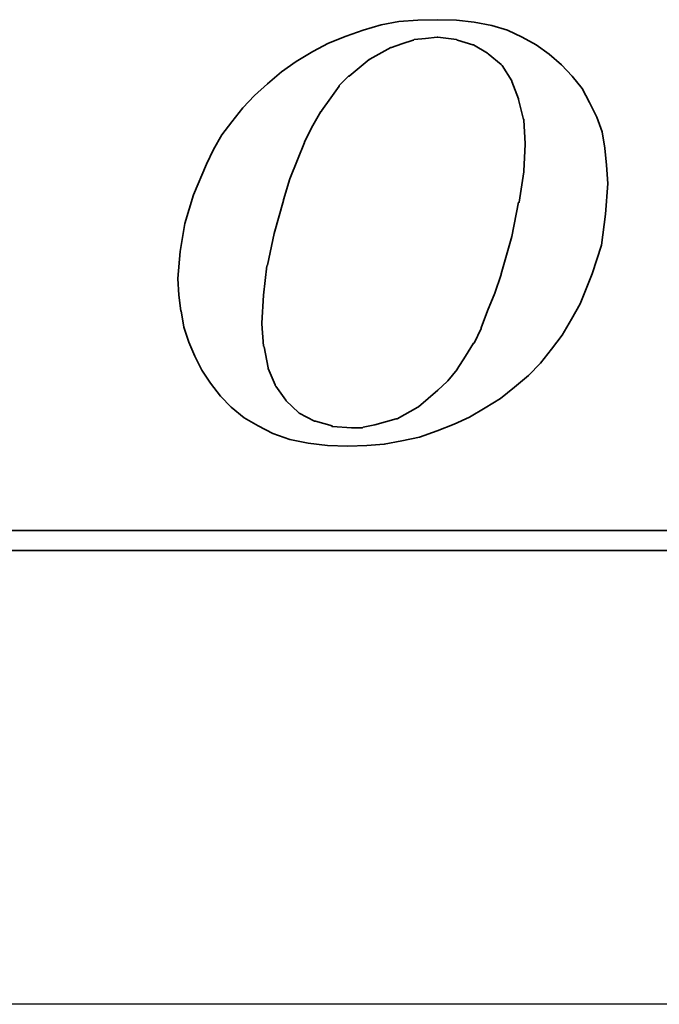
# Model space of a CAD drawing. Extents: x -237 to 233, y 63 to 161.
# Tile 36 of 49: x 198.91 to 202.25, y 107.45 to 112.58. Entities that reach past the tile are written whole.
import ezdxf

# ---------------------------------------------------------------- set-up
doc = ezdxf.new("R2010")
doc.units = 0
doc.header["$MEASUREMENT"] = 0
doc.linetypes.add('CENTER', pattern=[2, 1.25, -0.25, 0.25, -0.25])
for name, color, linetype in [('CL', 1, 'CENTER'), ('DIM', 4, 'CONTINUOUS'), ('layer 1', 7, 'CONTINUOUS')]:
    doc.layers.add(name, color=color, linetype=linetype)

# ---------------------------------------------------------------- blocks, each defined once
blk = doc.blocks.new('TBI MOTION logo(完整正式版)')
at = {"layer": 'layer 1', "color": 22, "lineweight": 35}
for points, knots in [([(-11.34375, -6.98375), (-11.34375, -6.98375), (-10.91375, -7.43875), (-10.91375, -7.43875), (-10.91375, -7.43875), (-10.91375, -7.43875), (-10.38625, -7.87125), (-10.38625, -7.87125), (-10.38625, -7.87125), (-10.38625, -7.87125), (-9.81125, -8.20375), (-9.81125, -8.20375), (-9.81125, -8.20375), (-9.81125, -8.20375), (-9.21125, -8.51875), (-9.21125, -8.51875), (-9.21125, -8.51875), (-9.21125, -8.51875), (-8.51625, -8.75875), (-8.51625, -8.75875), (-8.51625, -8.75875), (-8.51625, -8.75875), (-7.77125, -8.90375), (-7.77125, -8.90375), (-7.77125, -8.90375), (-7.77125, -8.90375), (-6.97875, -8.99875), (-6.97875, -8.99875), (-6.97875, -8.99875), (-6.97875, -8.99875), (-6.14125, -9.02375), (-6.14125, -9.02375), (-6.14125, -9.02375), (-6.14125, -9.02375), (-5.37125, -8.99875), (-5.37125, -8.99875), (-5.37125, -8.99875), (-5.37125, -8.99875), (-4.65375, -8.94875), (-4.65375, -8.94875), (-4.65375, -8.94875), (-4.65375, -8.94875), (-3.93375, -8.80625), (-3.93375, -8.80625), (-3.93375, -8.80625), (-3.93375, -8.80625), (-3.21375, -8.66375), (-3.21375, -8.66375), (-3.21375, -8.66375), (-3.21375, -8.66375), (-2.49375, -8.39875), (-2.49375, -8.39875), (-2.49375, -8.39875), (-2.49375, -8.39875), (-1.79875, -8.13375), (-1.79875, -8.13375), (-1.79875, -8.13375), (-1.79875, -8.13375), (-1.17375, -7.84375), (-1.17375, -7.84375), (-1.17375, -7.84375), (-1.17375, -7.84375), (-0.52375, -7.46375), (-0.52375, -7.46375), (-0.52375, -7.46375), (-0.52375, -7.46375), (0.10124, -7.07875), (0.10124, -7.07875), (0.10124, -7.07875), (0.10124, -7.07875), (0.67625, -6.62375), (0.67625, -6.62375), (0.67625, -6.62375), (0.67625, -6.62375), (1.24874, -6.14375), (1.24874, -6.14375), (1.24874, -6.14375), (1.24874, -6.14375), (1.72874, -5.64125), (1.72874, -5.64125), (1.72874, -5.64125), (1.72874, -5.64125), (2.18624, -5.06375), (2.18624, -5.06375), (2.18624, -5.06375), (2.18624, -5.06375), (2.61625, -4.48874), (2.61625, -4.48874), (2.61625, -4.48874), (2.61625, -4.48874), (3.00125, -3.83874), (3.00125, -3.83874), (3.00125, -3.83874), (3.00125, -3.83874), (3.36124, -3.21374), (3.36124, -3.21374), (3.36124, -3.21374), (3.36124, -3.21374), (3.84374, -1.99125), (3.84374, -1.99125), (3.84374, -1.99125), (3.84374, -1.99125), (4.22625, -0.81875), (4.22625, -0.81875), (4.22625, -0.81875), (4.22625, -0.81875), (4.39125, 0.45624), (4.39125, 0.45624), (4.39125, 0.45624), (4.39125, 0.45624), (4.48874, 1.70124), (4.48874, 1.70124), (4.48874, 1.70124), (4.48874, 1.70124), (4.43874, 2.44625), (4.43874, 2.44625), (4.43874, 2.44625), (4.43874, 2.44625), (4.36874, 3.14125), (4.36874, 3.14125), (4.36874, 3.14125), (4.36874, 3.14125), (4.25125, 3.81125), (4.25125, 3.81125), (4.25125, 3.81125), (4.25125, 3.81125), (4.03124, 4.41125), (4.03124, 4.41125), (4.03124, 4.41125), (4.03124, 4.41125), (3.74374, 5.01125), (3.74374, 5.01125), (3.74374, 5.01125), (3.74374, 5.01125), (3.43124, 5.58875), (3.43124, 5.58875), (3.43124, 5.58875), (3.43124, 5.58875), (3.02625, 6.09125), (3.02625, 6.09125), (3.02625, 6.09125), (3.02625, 6.09125), (2.59374, 6.54875), (2.59374, 6.54875), (2.59374, 6.54875), (2.59374, 6.54875), (2.09124, 6.98125), (2.09124, 6.98125), (2.09124, 6.98125), (2.09124, 6.98125), (1.56124, 7.36625), (1.56124, 7.36625), (1.56124, 7.36625), (1.56124, 7.36625), (0.98624, 7.67625), (0.98624, 7.67625), (0.98624, 7.67625), (0.98624, 7.67625), (0.38624, 7.96375), (0.38624, 7.96375), (0.38624, 7.96375), (0.38624, 7.96375), (-0.25875, 8.15625), (-0.25875, 8.15625), (-0.25875, 8.15625), (-0.25875, 8.15625), (-0.98125, 8.30125), (-0.98125, 8.30125), (-0.98125, 8.30125), (-0.98125, 8.30125), (-1.70124, 8.37125), (-1.70124, 8.37125), (-1.70124, 8.37125), (-1.70124, 8.37125), (-2.49375, 8.39624), (-2.49375, 8.39624), (-2.49375, 8.39624), (-2.49375, 8.39624), (-3.28625, 8.37125), (-3.28625, 8.37125), (-3.28625, 8.37125), (-3.28625, 8.37125), (-4.05125, 8.32125), (-4.05125, 8.32125), (-4.05125, 8.32125), (-4.05125, 8.32125), (-4.77375, 8.18125), (-4.77375, 8.18125), (-4.77375, 8.18125), (-4.77375, 8.18125), (-5.51625, 7.96375), (-5.51625, 7.96375), (-5.51625, 7.96375), (-5.51625, 7.96375), (-6.21125, 7.72625), (-6.21125, 7.72625), (-6.21125, 7.72625), (-6.21125, 7.72625), (-6.92875, 7.43625), (-6.92875, 7.43625), (-6.92875, 7.43625), (-6.92875, 7.43625), (-7.57875, 7.10125), (-7.57875, 7.10125), (-7.57875, 7.10125), (-7.57875, 7.10125), (-8.24875, 6.69125), (-8.24875, 6.69125), (-8.24875, 6.69125), (-8.24875, 6.69125), (-8.84875, 6.26125), (-8.84875, 6.26125), (-8.84875, 6.26125), (-8.84875, 6.26125), (-9.42625, 5.78125), (-9.42625, 5.78125), (-9.42625, 5.78125), (-9.42625, 5.78125), (-9.95375, 5.30125), (-9.95375, 5.30125), (-9.95375, 5.30125), (-9.95375, 5.30125), (-10.43375, 4.79624), (-10.43375, 4.79624), (-10.43375, 4.79624), (-10.43375, 4.79624), (-10.88875, 4.22125), (-10.88875, 4.22125), (-10.88875, 4.22125), (-10.88875, 4.22125), (-11.29875, 3.69375), (-11.29875, 3.69375), (-11.29875, 3.69375), (-11.29875, 3.69375), (-11.63375, 3.09125), (-11.63375, 3.09125), (-11.63375, 3.09125), (-11.63375, 3.09125), (-11.91875, 2.49625), (-11.91875, 2.49625), (-11.91875, 2.49625), (-11.91875, 2.49625), (-12.44875, 1.24625), (-12.44875, 1.24625), (-12.44875, 1.24625), (-12.44875, 1.24625), (-12.80875, 0.06874), (-12.80875, 0.06874), (-12.80875, 0.06874), (-12.80875, 0.06874), (-12.99875, -1.07875), (-12.99875, -1.07875), (-12.99875, -1.07875), (-12.99875, -1.07875), (-13.09375, -2.18375), (-13.09375, -2.18375), (-13.09375, -2.18375), (-13.09375, -2.18375), (-13.04875, -2.85375), (-13.04875, -2.85375), (-13.04875, -2.85375), (-13.04875, -2.85375), (-12.97375, -3.50375), (-12.97375, -3.50375), (-12.97375, -3.50375), (-12.97375, -3.50375), (-12.95375, -3.50375), (-12.95375, -3.50375), (-12.95375, -3.50375), (-12.95375, -3.50375), (-12.85375, -4.17375), (-12.85375, -4.17375), (-12.85375, -4.17375), (-12.85375, -4.17375), (-12.63875, -4.77624), (-12.63875, -4.77624), (-12.63875, -4.77624), (-12.63875, -4.77624), (-12.39875, -5.35125), (-12.39875, -5.35125), (-12.39875, -5.35125), (-12.39875, -5.35125), (-12.11375, -5.92875), (-12.11375, -5.92875), (-12.11375, -5.92875), (-12.11375, -5.92875), (-11.75375, -6.45375), (-11.75375, -6.45375), (-11.75375, -6.45375), (-11.75375, -6.45375), (-11.34375, -6.98375), (-11.34375, -6.98375)], [0, 0, 0, 0, 0.01369863, 0.01369863, 0.01369863, 0.01369863, 0.02739726, 0.02739726, 0.02739726, 0.02739726, 0.04109589, 0.04109589, 0.04109589, 0.04109589, 0.05479452, 0.05479452, 0.05479452, 0.05479452, 0.06849315, 0.06849315, 0.06849315, 0.06849315, 0.08219178, 0.08219178, 0.08219178, 0.08219178, 0.09589041, 0.09589041, 0.09589041, 0.09589041, 0.10958904, 0.10958904, 0.10958904, 0.10958904, 0.12328767, 0.12328767, 0.12328767, 0.12328767, 0.1369863, 0.1369863, 0.1369863, 0.1369863, 0.15068493, 0.15068493, 0.15068493, 0.15068493, 0.16438356, 0.16438356, 0.16438356, 0.16438356, 0.17808219, 0.17808219, 0.17808219, 0.17808219, 0.19178082, 0.19178082, 0.19178082, 0.19178082, 0.20547945, 0.20547945, 0.20547945, 0.20547945, 0.21917808, 0.21917808, 0.21917808, 0.21917808, 0.23287671, 0.23287671, 0.23287671, 0.23287671, 0.24657534, 0.24657534, 0.24657534, 0.24657534, 0.26027397, 0.26027397, 0.26027397, 0.26027397, 0.2739726, 0.2739726, 0.2739726, 0.2739726, 0.28767123, 0.28767123, 0.28767123, 0.28767123, 0.30136986, 0.30136986, 0.30136986, 0.30136986, 0.31506849, 0.31506849, 0.31506849, 0.31506849, 0.32876712, 0.32876712, 0.32876712, 0.32876712, 0.34246575, 0.34246575, 0.34246575, 0.34246575, 0.35616438, 0.35616438, 0.35616438, 0.35616438, 0.36986301, 0.36986301, 0.36986301, 0.36986301, 0.38356164, 0.38356164, 0.38356164, 0.38356164, 0.39726027, 0.39726027, 0.39726027, 0.39726027, 0.4109589, 0.4109589, 0.4109589, 0.4109589, 0.42465753, 0.42465753, 0.42465753, 0.42465753, 0.43835616, 0.43835616, 0.43835616, 0.43835616, 0.45205479, 0.45205479, 0.45205479, 0.45205479, 0.46575342, 0.46575342, 0.46575342, 0.46575342, 0.47945205, 0.47945205, 0.47945205, 0.47945205, 0.49315068, 0.49315068, 0.49315068, 0.49315068, 0.50684932, 0.50684932, 0.50684932, 0.50684932, 0.52054795, 0.52054795, 0.52054795, 0.52054795, 0.53424658, 0.53424658, 0.53424658, 0.53424658, 0.54794521, 0.54794521, 0.54794521, 0.54794521, 0.56164384, 0.56164384, 0.56164384, 0.56164384, 0.57534247, 0.57534247, 0.57534247, 0.57534247, 0.5890411, 0.5890411, 0.5890411, 0.5890411, 0.60273973, 0.60273973, 0.60273973, 0.60273973, 0.61643836, 0.61643836, 0.61643836, 0.61643836, 0.63013699, 0.63013699, 0.63013699, 0.63013699, 0.64383562, 0.64383562, 0.64383562, 0.64383562, 0.65753425, 0.65753425, 0.65753425, 0.65753425, 0.67123288, 0.67123288, 0.67123288, 0.67123288, 0.68493151, 0.68493151, 0.68493151, 0.68493151, 0.69863014, 0.69863014, 0.69863014, 0.69863014, 0.71232877, 0.71232877, 0.71232877, 0.71232877, 0.7260274, 0.7260274, 0.7260274, 0.7260274, 0.73972603, 0.73972603, 0.73972603, 0.73972603, 0.75342466, 0.75342466, 0.75342466, 0.75342466, 0.76712329, 0.76712329, 0.76712329, 0.76712329, 0.78082192, 0.78082192, 0.78082192, 0.78082192, 0.79452055, 0.79452055, 0.79452055, 0.79452055, 0.80821918, 0.80821918, 0.80821918, 0.80821918, 0.82191781, 0.82191781, 0.82191781, 0.82191781, 0.83561644, 0.83561644, 0.83561644, 0.83561644, 0.84931507, 0.84931507, 0.84931507, 0.84931507, 0.8630137, 0.8630137, 0.8630137, 0.8630137, 0.87671233, 0.87671233, 0.87671233, 0.87671233, 0.89041096, 0.89041096, 0.89041096, 0.89041096, 0.90410959, 0.90410959, 0.90410959, 0.90410959, 0.91780822, 0.91780822, 0.91780822, 0.91780822, 0.93150685, 0.93150685, 0.93150685, 0.93150685, 0.94520548, 0.94520548, 0.94520548, 0.94520548, 0.95890411, 0.95890411, 0.95890411, 0.95890411, 0.97260274, 0.97260274, 0.97260274, 0.97260274, 0.98630137, 0.98630137, 0.98630137, 0.98630137, 1, 1, 1, 1]), ([(-8.77875, 1.03124), (-8.77875, 1.03124), (-8.51625, 1.89625), (-8.51625, 1.89625), (-8.51625, 1.89625), (-8.51625, 1.89625), (-8.20375, 2.66375), (-8.20375, 2.66375), (-8.20375, 2.66375), (-8.20375, 2.66375), (-7.91625, 3.38125), (-7.91625, 3.38125), (-7.91625, 3.38125), (-7.91625, 3.38125), (-7.91625, 3.40624), (-7.91625, 3.40624), (-7.91625, 3.40624), (-7.91625, 3.40624), (-7.57875, 4.07624), (-7.57875, 4.07624), (-7.57875, 4.07624), (-7.57875, 4.07624), (-7.24375, 4.65125), (-7.24375, 4.65125), (-7.24375, 4.65125), (-7.24375, 4.65125), (-7.21875, 4.65125), (-7.21875, 4.65125), (-7.21875, 4.65125), (-7.21875, 4.65125), (-7.21875, 4.67624), (-7.21875, 4.67624), (-7.21875, 4.67624), (-7.21875, 4.67624), (-6.83625, 5.20375), (-6.83625, 5.20375), (-6.83625, 5.20375), (-6.83625, 5.20375), (-6.49875, 5.68625), (-6.49875, 5.68625), (-6.49875, 5.68625), (-6.49875, 5.68625), (-6.49875, 5.70625), (-6.49875, 5.70625), (-6.49875, 5.70625), (-6.49875, 5.70625), (-6.11625, 6.09125), (-6.11625, 6.09125), (-6.11625, 6.09125), (-6.11625, 6.09125), (-6.09125, 6.09125), (-6.09125, 6.09125), (-6.09125, 6.09125), (-6.09125, 6.09125), (-5.27375, 6.76625), (-5.27375, 6.76625), (-5.27375, 6.76625), (-5.27375, 6.76625), (-5.24875, 6.76625), (-5.24875, 6.76625), (-5.24875, 6.76625), (-5.24875, 6.76625), (-5.24875, 6.78625), (-5.24875, 6.78625), (-5.24875, 6.78625), (-5.24875, 6.78625), (-4.38875, 7.26624), (-4.38875, 7.26624), (-4.38875, 7.26624), (-4.38875, 7.26624), (-4.36125, 7.26624), (-4.36125, 7.26624), (-4.36125, 7.26624), (-4.36125, 7.26624), (-3.93375, 7.41125), (-3.93375, 7.41125), (-3.93375, 7.41125), (-3.93375, 7.41125), (-3.47375, 7.55625), (-3.47375, 7.55625), (-3.47375, 7.55625), (-3.47375, 7.55625), (-3.45375, 7.55625), (-3.45375, 7.55625), (-3.45375, 7.55625), (-3.45375, 7.55625), (-3.42875, 7.58124), (-3.42875, 7.58124), (-3.42875, 7.58124), (-3.42875, 7.58124), (-2.97375, 7.62625), (-2.97375, 7.62625), (-2.97375, 7.62625), (-2.97375, 7.62625), (-2.49375, 7.67625), (-2.49375, 7.67625), (-2.49375, 7.67625), (-2.49375, 7.67625), (-2.46875, 7.67625), (-2.46875, 7.67625), (-2.46875, 7.67625), (-2.46875, 7.67625), (-1.70124, 7.58124), (-1.70124, 7.58124), (-1.70124, 7.58124), (-1.70124, 7.58124), (-1.67875, 7.55625), (-1.67875, 7.55625), (-1.67875, 7.55625), (-1.67875, 7.55625), (-1.65375, 7.55625), (-1.65375, 7.55625), (-1.65375, 7.55625), (-1.65375, 7.55625), (-1.03125, 7.36625), (-1.03125, 7.36625), (-1.03125, 7.36625), (-1.03125, 7.36625), (-1.00625, 7.36625), (-1.00625, 7.36625), (-1.00625, 7.36625), (-1.00625, 7.36625), (-0.43124, 7.02624), (-0.43124, 7.02624), (-0.43124, 7.02624), (-0.43124, 7.02624), (-0.40625, 7.00624), (-0.40625, 7.00624), (-0.40625, 7.00624), (-0.40625, 7.00624), (0.12124, 6.57124), (0.12124, 6.57124), (0.12124, 6.57124), (0.12124, 6.57124), (0.14624, 6.54875), (0.14624, 6.54875), (0.14624, 6.54875), (0.14624, 6.54875), (0.17124, 6.52375), (0.17124, 6.52375), (0.17124, 6.52375), (0.17124, 6.52375), (0.55625, 5.89875), (0.55625, 5.89875), (0.55625, 5.89875), (0.55625, 5.89875), (0.55625, 5.87625), (0.55625, 5.87625), (0.55625, 5.87625), (0.55625, 5.87625), (0.84124, 5.15625), (0.84124, 5.15625), (0.84124, 5.15625), (0.84124, 5.15625), (0.84124, 5.13125), (0.84124, 5.13125), (0.84124, 5.13125), (0.84124, 5.13125), (1.03624, 4.31875), (1.03624, 4.31875), (1.03624, 4.31875), (1.03624, 4.31875), (1.05624, 4.31875), (1.05624, 4.31875), (1.05624, 4.31875), (1.05624, 4.31875), (1.05624, 4.29125), (1.05624, 4.29125), (1.05624, 4.29125), (1.05624, 4.29125), (1.10625, 3.33125), (1.10625, 3.33125), (1.10625, 3.33125), (1.10625, 3.33125), (1.10625, 3.30875), (1.10625, 3.30875), (1.10625, 3.30875), (1.10625, 3.30875), (1.05624, 2.20624), (1.05624, 2.20624), (1.05624, 2.20624), (1.05624, 2.20624), (1.05624, 2.18124), (1.05624, 2.18124), (1.05624, 2.18124), (1.05624, 2.18124), (0.86624, 0.93624), (0.86624, 0.93624), (0.86624, 0.93624), (0.86624, 0.93624), (0.84124, 0.93624), (0.84124, 0.93624), (0.84124, 0.93624), (0.84124, 0.93624), (0.55625, -0.45874), (0.55625, -0.45874), (0.55625, -0.45874), (0.55625, -0.45874), (0.12124, -1.99125), (0.12124, -1.99125), (0.12124, -1.99125), (0.12124, -1.99125), (0.12124, -2.01874), (0.12124, -2.01874), (0.12124, -2.01874), (0.12124, -2.01874), (-0.13874, -2.78375), (-0.13874, -2.78375), (-0.13874, -2.78375), (-0.13874, -2.78375), (-0.43124, -3.50375), (-0.43124, -3.50375), (-0.43124, -3.50375), (-0.43124, -3.50375), (-0.69375, -4.19875), (-0.69375, -4.19875), (-0.69375, -4.19875), (-0.69375, -4.19875), (-0.69375, -4.22375), (-0.69375, -4.22375), (-0.69375, -4.22375), (-0.69375, -4.22375), (-0.98125, -4.82374), (-0.98125, -4.82374), (-0.98125, -4.82374), (-0.98125, -4.82374), (-1.00625, -4.82374), (-1.00625, -4.82374), (-1.00625, -4.82374), (-1.00625, -4.82374), (-1.33875, -5.35125), (-1.33875, -5.35125), (-1.33875, -5.35125), (-1.33875, -5.35125), (-1.67875, -5.87875), (-1.67875, -5.87875), (-1.67875, -5.87875), (-1.67875, -5.87875), (-1.67875, -5.90375), (-1.67875, -5.90375), (-1.67875, -5.90375), (-1.67875, -5.90375), (-2.05875, -6.35875), (-2.05875, -6.35875), (-2.05875, -6.35875), (-2.05875, -6.35875), (-2.08375, -6.38375), (-2.08375, -6.38375), (-2.08375, -6.38375), (-2.08375, -6.38375), (-2.46875, -6.74375), (-2.46875, -6.74375), (-2.46875, -6.74375), (-2.46875, -6.74375), (-3.25875, -7.41625), (-3.25875, -7.41625), (-3.25875, -7.41625), (-3.25875, -7.41625), (-3.28625, -7.43875), (-3.28625, -7.43875), (-3.28625, -7.43875), (-3.28625, -7.43875), (-4.12375, -7.91875), (-4.12375, -7.91875), (-4.12375, -7.91875), (-4.12375, -7.91875), (-4.14875, -7.91875), (-4.14875, -7.91875), (-4.14875, -7.91875), (-4.14875, -7.91875), (-4.17125, -7.91875), (-4.17125, -7.91875), (-4.17125, -7.91875), (-4.17125, -7.91875), (-5.03375, -8.15875), (-5.03375, -8.15875), (-5.03375, -8.15875), (-5.03375, -8.15875), (-5.51625, -8.25625), (-5.51625, -8.25625), (-5.51625, -8.25625), (-5.51625, -8.25625), (-5.54125, -8.27875), (-5.54125, -8.27875), (-5.54125, -8.27875), (-5.54125, -8.27875), (-5.56375, -8.27875), (-5.56375, -8.27875), (-5.56375, -8.27875), (-5.56375, -8.27875), (-5.99625, -8.27875), (-5.99625, -8.27875), (-5.99625, -8.27875), (-5.99625, -8.27875), (-6.76375, -8.23125), (-6.76375, -8.23125), (-6.76375, -8.23125), (-6.76375, -8.23125), (-6.78875, -8.23125), (-6.78875, -8.23125), (-6.78875, -8.23125), (-6.78875, -8.23125), (-6.78875, -8.20375), (-6.78875, -8.20375), (-6.78875, -8.20375), (-6.78875, -8.20375), (-7.45875, -8.01375), (-7.45875, -8.01375), (-7.45875, -8.01375), (-7.45875, -8.01375), (-7.48375, -8.01375), (-7.48375, -8.01375), (-7.48375, -8.01375), (-7.48375, -8.01375), (-7.50875, -8.01375), (-7.50875, -8.01375), (-7.50875, -8.01375), (-7.50875, -8.01375), (-8.13125, -7.67875), (-8.13125, -7.67875), (-8.13125, -7.67875), (-8.13125, -7.67875), (-8.15625, -7.65375), (-8.15625, -7.65375), (-8.15625, -7.65375), (-8.15625, -7.65375), (-8.65875, -7.17375), (-8.65875, -7.17375), (-8.65875, -7.17375), (-8.65875, -7.17375), (-8.68375, -7.14875), (-8.68375, -7.14875), (-8.68375, -7.14875), (-8.68375, -7.14875), (-9.08875, -6.57375), (-9.08875, -6.57375), (-9.08875, -6.57375), (-9.08875, -6.57375), (-9.11375, -6.54875), (-9.11375, -6.54875), (-9.11375, -6.54875), (-9.11375, -6.54875), (-9.11375, -6.52875), (-9.11375, -6.52875), (-9.11375, -6.52875), (-9.11375, -6.52875), (-9.40375, -5.85375), (-9.40375, -5.85375), (-9.40375, -5.85375), (-9.40375, -5.85375), (-9.40375, -5.82875), (-9.40375, -5.82875), (-9.40375, -5.82875), (-9.40375, -5.82875), (-9.56875, -4.96875), (-9.56875, -4.96875), (-9.56875, -4.96875), (-9.56875, -4.96875), (-9.59375, -4.94375), (-9.59375, -4.94375), (-9.59375, -4.94375), (-9.59375, -4.94375), (-9.66375, -4.03375), (-9.66375, -4.03375), (-9.66375, -4.03375), (-9.66375, -4.03375), (-9.66375, -4.00875), (-9.66375, -4.00875), (-9.66375, -4.00875), (-9.66375, -4.00875), (-9.59375, -2.85375), (-9.59375, -2.85375), (-9.59375, -2.85375), (-9.59375, -2.85375), (-9.45125, -1.65875), (-9.45125, -1.65875), (-9.45125, -1.65875), (-9.45125, -1.65875), (-9.42625, -1.63375), (-9.42625, -1.63375), (-9.42625, -1.63375), (-9.42625, -1.63375), (-9.16125, -0.33875), (-9.16125, -0.33875), (-9.16125, -0.33875), (-9.16125, -0.33875), (-8.77875, 1.00624), (-8.77875, 1.00624), (-8.77875, 1.00624), (-8.77875, 1.00624), (-8.77875, 1.03124), (-8.77875, 1.03124)], [0, 0, 0, 0, 0.01020408, 0.01020408, 0.01020408, 0.01020408, 0.02040816, 0.02040816, 0.02040816, 0.02040816, 0.03061224, 0.03061224, 0.03061224, 0.03061224, 0.04081633, 0.04081633, 0.04081633, 0.04081633, 0.05102041, 0.05102041, 0.05102041, 0.05102041, 0.06122449, 0.06122449, 0.06122449, 0.06122449, 0.07142857, 0.07142857, 0.07142857, 0.07142857, 0.08163265, 0.08163265, 0.08163265, 0.08163265, 0.09183673, 0.09183673, 0.09183673, 0.09183673, 0.10204082, 0.10204082, 0.10204082, 0.10204082, 0.1122449, 0.1122449, 0.1122449, 0.1122449, 0.12244898, 0.12244898, 0.12244898, 0.12244898, 0.13265306, 0.13265306, 0.13265306, 0.13265306, 0.14285714, 0.14285714, 0.14285714, 0.14285714, 0.15306122, 0.15306122, 0.15306122, 0.15306122, 0.16326531, 0.16326531, 0.16326531, 0.16326531, 0.17346939, 0.17346939, 0.17346939, 0.17346939, 0.18367347, 0.18367347, 0.18367347, 0.18367347, 0.19387755, 0.19387755, 0.19387755, 0.19387755, 0.20408163, 0.20408163, 0.20408163, 0.20408163, 0.21428571, 0.21428571, 0.21428571, 0.21428571, 0.2244898, 0.2244898, 0.2244898, 0.2244898, 0.23469388, 0.23469388, 0.23469388, 0.23469388, 0.24489796, 0.24489796, 0.24489796, 0.24489796, 0.25510204, 0.25510204, 0.25510204, 0.25510204, 0.26530612, 0.26530612, 0.26530612, 0.26530612, 0.2755102, 0.2755102, 0.2755102, 0.2755102, 0.28571429, 0.28571429, 0.28571429, 0.28571429, 0.29591837, 0.29591837, 0.29591837, 0.29591837, 0.30612245, 0.30612245, 0.30612245, 0.30612245, 0.31632653, 0.31632653, 0.31632653, 0.31632653, 0.32653061, 0.32653061, 0.32653061, 0.32653061, 0.33673469, 0.33673469, 0.33673469, 0.33673469, 0.34693878, 0.34693878, 0.34693878, 0.34693878, 0.35714286, 0.35714286, 0.35714286, 0.35714286, 0.36734694, 0.36734694, 0.36734694, 0.36734694, 0.37755102, 0.37755102, 0.37755102, 0.37755102, 0.3877551, 0.3877551, 0.3877551, 0.3877551, 0.39795918, 0.39795918, 0.39795918, 0.39795918, 0.40816327, 0.40816327, 0.40816327, 0.40816327, 0.41836735, 0.41836735, 0.41836735, 0.41836735, 0.42857143, 0.42857143, 0.42857143, 0.42857143, 0.43877551, 0.43877551, 0.43877551, 0.43877551, 0.44897959, 0.44897959, 0.44897959, 0.44897959, 0.45918367, 0.45918367, 0.45918367, 0.45918367, 0.46938776, 0.46938776, 0.46938776, 0.46938776, 0.47959184, 0.47959184, 0.47959184, 0.47959184, 0.48979592, 0.48979592, 0.48979592, 0.48979592, 0.5, 0.5, 0.5, 0.5, 0.51020408, 0.51020408, 0.51020408, 0.51020408, 0.52040816, 0.52040816, 0.52040816, 0.52040816, 0.53061224, 0.53061224, 0.53061224, 0.53061224, 0.54081633, 0.54081633, 0.54081633, 0.54081633, 0.55102041, 0.55102041, 0.55102041, 0.55102041, 0.56122449, 0.56122449, 0.56122449, 0.56122449, 0.57142857, 0.57142857, 0.57142857, 0.57142857, 0.58163265, 0.58163265, 0.58163265, 0.58163265, 0.59183673, 0.59183673, 0.59183673, 0.59183673, 0.60204082, 0.60204082, 0.60204082, 0.60204082, 0.6122449, 0.6122449, 0.6122449, 0.6122449, 0.62244898, 0.62244898, 0.62244898, 0.62244898, 0.63265306, 0.63265306, 0.63265306, 0.63265306, 0.64285714, 0.64285714, 0.64285714, 0.64285714, 0.65306122, 0.65306122, 0.65306122, 0.65306122, 0.66326531, 0.66326531, 0.66326531, 0.66326531, 0.67346939, 0.67346939, 0.67346939, 0.67346939, 0.68367347, 0.68367347, 0.68367347, 0.68367347, 0.69387755, 0.69387755, 0.69387755, 0.69387755, 0.70408163, 0.70408163, 0.70408163, 0.70408163, 0.71428571, 0.71428571, 0.71428571, 0.71428571, 0.7244898, 0.7244898, 0.7244898, 0.7244898, 0.73469388, 0.73469388, 0.73469388, 0.73469388, 0.74489796, 0.74489796, 0.74489796, 0.74489796, 0.75510204, 0.75510204, 0.75510204, 0.75510204, 0.76530612, 0.76530612, 0.76530612, 0.76530612, 0.7755102, 0.7755102, 0.7755102, 0.7755102, 0.78571429, 0.78571429, 0.78571429, 0.78571429, 0.79591837, 0.79591837, 0.79591837, 0.79591837, 0.80612245, 0.80612245, 0.80612245, 0.80612245, 0.81632653, 0.81632653, 0.81632653, 0.81632653, 0.82653061, 0.82653061, 0.82653061, 0.82653061, 0.83673469, 0.83673469, 0.83673469, 0.83673469, 0.84693878, 0.84693878, 0.84693878, 0.84693878, 0.85714286, 0.85714286, 0.85714286, 0.85714286, 0.86734694, 0.86734694, 0.86734694, 0.86734694, 0.87755102, 0.87755102, 0.87755102, 0.87755102, 0.8877551, 0.8877551, 0.8877551, 0.8877551, 0.89795918, 0.89795918, 0.89795918, 0.89795918, 0.90816327, 0.90816327, 0.90816327, 0.90816327, 0.91836735, 0.91836735, 0.91836735, 0.91836735, 0.92857143, 0.92857143, 0.92857143, 0.92857143, 0.93877551, 0.93877551, 0.93877551, 0.93877551, 0.94897959, 0.94897959, 0.94897959, 0.94897959, 0.95918367, 0.95918367, 0.95918367, 0.95918367, 0.96938776, 0.96938776, 0.96938776, 0.96938776, 0.97959184, 0.97959184, 0.97959184, 0.97959184, 0.98979592, 0.98979592, 0.98979592, 0.98979592, 1, 1, 1, 1]), ([(75.90875, -9.47875), (75.90875, -9.47875), (75.90875, -12.28625), (75.90875, -12.28625), (75.90875, -12.28625), (75.90875, -12.28625), (75.90875, -12.47875), (75.90875, -12.47875), (75.90875, -12.47875), (75.90875, -12.47875), (75.71625, -12.47875), (75.71625, -12.47875), (75.71625, -12.47875), (75.71625, -12.47875), (-88.32875, -12.47875), (-88.32875, -12.47875), (-88.32875, -12.47875), (-88.32875, -12.47875), (-88.32875, -13.29375), (-88.32875, -13.29375), (-88.32875, -13.29375), (-88.32875, -13.29375), (82.89125, -13.29375), (82.89125, -13.29375), (82.89125, -13.29375), (82.89125, -13.29375), (75.90875, -9.47875), (75.90875, -9.47875)], [0, 0, 0, 0, 0.14285714, 0.14285714, 0.14285714, 0.14285714, 0.28571429, 0.28571429, 0.28571429, 0.28571429, 0.42857143, 0.42857143, 0.42857143, 0.42857143, 0.57142857, 0.57142857, 0.57142857, 0.57142857, 0.71428571, 0.71428571, 0.71428571, 0.71428571, 0.85714286, 0.85714286, 0.85714286, 0.85714286, 1, 1, 1, 1])]:
    blk.add_open_spline(points, degree=3, knots=knots, dxfattribs=at)

msp = doc.modelspace()

# ---------------------------------------------------------------- linework, layer by layer
at = {"layer": 'CL', "color": 0, "ltscale": 10}
msp.add_line((225.2611, 107.4462, 0.2), (166.6183, 107.4462, 0.2), dxfattribs=at)

# ---------------------------------------------------------------- block references
at = {"layer": 'DIM', "color": 7, "xscale": 0.1277045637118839, "yscale": 0.1277045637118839, "zscale": 0.1277045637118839}
msp.add_blockref('TBI MOTION logo(完整正式版)', (201.4092, 111.5119), dxfattribs=at)

doc.saveas('drawing.dxf')
